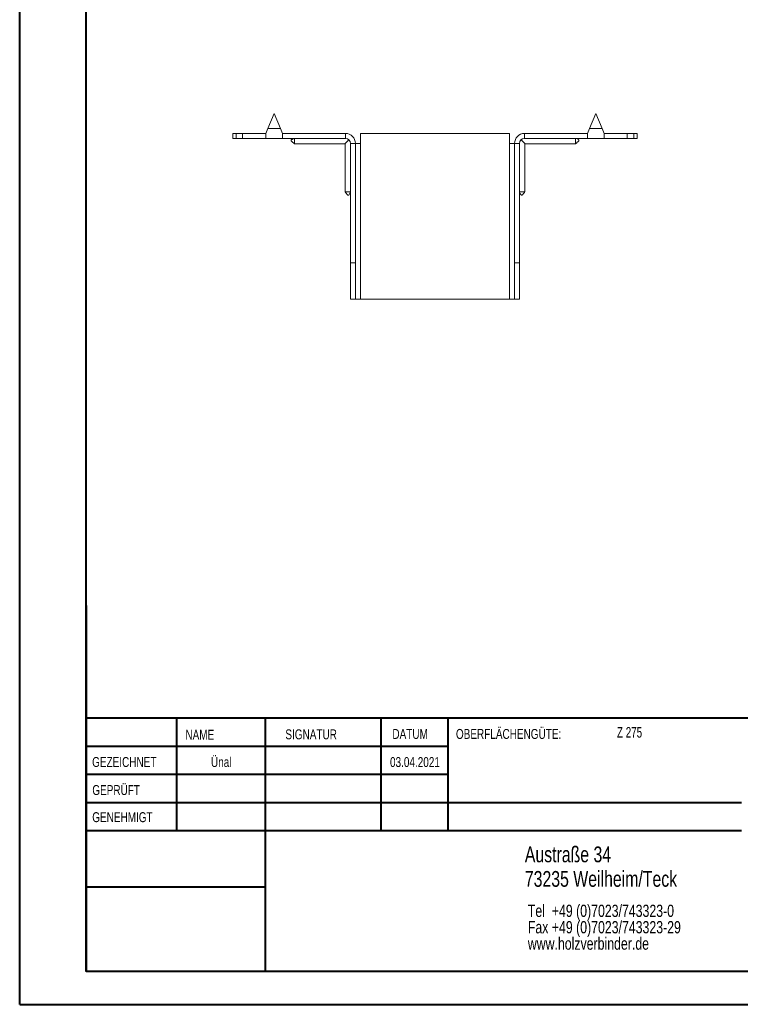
# Model space of a CAD drawing. Header units: millimetres. Extents: x 0 to 210, y 0 to 297.
# Tile 1 of 6: x 0 to 109, y 0 to 149. Entities that reach past the tile are written whole.
import ezdxf

# ---------------------------------------------------------------- set-up
doc = ezdxf.new("R2010")
doc.units = ezdxf.units.MM
doc.styles.add('SLDTEXTSTYLE0', font='TXT', dxfattribs={"width": 0.75})
doc.styles.add('SLDTEXTSTYLE2', font='TXT', dxfattribs={"width": 0.7})

# ---------------------------------------------------------------- blocks, each defined once
blk = doc.blocks.new('SW_NOTE_0')
at = {"color": 0, "linetype": 'Continuous', "lineweight": 0, "char_height": 1.8521, "attachment_point": 1, "style": 'SLDTEXTSTYLE0'}
for s, insert in [('Tel  +49 (0)7023/743323-0', (0, 2.39)), ('Fax +49 (0)7023/743323-29', (0, -0.08)), ('www.holzverbinder.de', (0, -2.55))]:
    blk.add_mtext(s, dxfattribs=dict(at, insert=insert))

msp = doc.modelspace()

# ---------------------------------------------------------------- linework, layer by layer
at = {"color": 7, "linetype": 'Continuous', "lineweight": 40}
for p, q in [((0.08, 0.21), (0.08, 297.21)), ((10.08, 5.21), (10.08, 292.21)), ((10.11, 60.37), (10.11, 5.12)), ((205.08, 43.37), (10.11, 43.37)), ((23.71, 43.37), (23.71, 26.37)), ((37.1, 43.37), (37.1, 5.12)), ((54.51, 43.37), (54.51, 26.37)), ((64.71, 26.37), (64.71, 43.37)), ((64.71, 39.1), (10.11, 39.1)), ((64.71, 34.87), (10.11, 34.87)), ((108.91, 30.62), (10.11, 30.62)), ((108.91, 26.37), (10.11, 26.37)), ((37.1, 17.87), (10.11, 17.87)), ((10.11, 13.71), (10.08, 13.71)), ((10.11, 9.46), (10.08, 9.46)), ((10.08, 5.21), (205.08, 5.21)), ((0.08, 0.21), (210.08, 0.21))]:
    msp.add_line(p, q, dxfattribs=at)
at = {"color": 7, "linetype": 'Continuous', "lineweight": 15}
for p, q in [((38.45, 134.56), (37.51, 132.31)), ((39.39, 132.31), (38.45, 134.56)), ((86.95, 134.56), (86.01, 132.31)), ((87.89, 132.31), (86.95, 134.56)), ((37.51, 132.31), (39.39, 132.31)), ((86.01, 132.31), (87.89, 132.31)), ((32.2, 131.56), (32.2, 130.81)), ((32.2, 131.56), (32.7, 131.56)), ((32.7, 130.81), (32.2, 130.81)), ((32.7, 131.56), (32.7, 130.81)), ((32.7, 131.56), (33.7, 131.56)), ((33.7, 130.81), (32.7, 130.81)), ((33.7, 130.81), (33.7, 131.56)), ((37.2, 131.56), (33.7, 131.56)), ((37.2, 130.81), (33.7, 130.81)), ((37.2, 131.56), (37.2, 130.81)), ((37.2, 130.81), (39.7, 130.81)), ((39.7, 130.81), (39.7, 131.56)), ((49.2, 131.56), (39.7, 131.56)), ((49.2, 130.81), (39.7, 130.81)), ((49.2, 130.81), (49.2, 131.56)), ((51.45, 130.06), (51.45, 131.56)), ((73.95, 131.56), (51.45, 131.56)), ((73.95, 131.56), (73.95, 130.06)), ((76.2, 130.81), (76.2, 131.56)), ((76.2, 131.56), (85.7, 131.56)), ((76.2, 130.81), (85.7, 130.81)), ((85.7, 131.56), (85.7, 130.81)), ((85.7, 130.81), (88.2, 130.81)), ((88.2, 131.56), (91.7, 131.56)), ((88.2, 130.81), (88.2, 131.56)), ((88.2, 130.81), (91.7, 130.81)), ((91.7, 130.81), (91.7, 131.56)), ((91.7, 131.56), (92.7, 131.56)), ((92.7, 130.81), (91.7, 130.81)), ((92.7, 130.81), (92.7, 131.56)), ((92.7, 131.56), (93.2, 131.56)), ((93.2, 130.81), (92.7, 130.81)), ((93.2, 130.81), (93.2, 131.56)), ((41.5, 130.01), (49.15, 130.01)), ((49.15, 130.01), (49.15, 122.74)), ((49.95, 130.06), (50.7, 130.06)), ((49.95, 112.06), (49.95, 130.06)), ((50.7, 112.06), (50.7, 130.06)), ((50.7, 130.06), (51.45, 130.06)), ((51.45, 106.56), (51.45, 130.06)), ((73.95, 130.06), (73.95, 106.56)), ((73.95, 130.06), (74.7, 130.06)), ((75.45, 130.06), (74.7, 130.06)), ((74.7, 112.06), (74.7, 130.06)), ((75.45, 112.06), (75.45, 130.06)), ((76.25, 130.01), (83.9, 130.01)), ((76.25, 122.74), (76.25, 130.01)), ((50.7, 112.06), (49.95, 112.06)), ((49.95, 106.56), (49.95, 112.06)), ((50.7, 106.56), (50.7, 112.06)), ((74.7, 112.06), (75.45, 112.06)), ((74.7, 106.56), (74.7, 112.06)), ((75.45, 106.56), (75.45, 112.06)), ((49.95, 106.56), (50.7, 106.56)), ((50.7, 106.56), (51.45, 106.56)), ((73.95, 106.56), (51.45, 106.56)), ((73.95, 106.56), (74.7, 106.56)), ((74.7, 106.56), (75.45, 106.56))]:
    msp.add_line(p, q, dxfattribs=at)
at = {"color": 7, "linetype": 'Continuous', "lineweight": 0}
for p, q in [((64.71, 39.12), (10.11, 39.12)), ((23.71, 5.21), (23.71, 5.12)), ((54.51, 5.21), (54.51, 5.12))]:
    msp.add_line(p, q, dxfattribs=at)
at = {"color": 7, "linetype": 'Continuous', "lineweight": 15, "flags": 128}
for points in [[(37.51, 132.31), (37.41, 132.05), (37.3, 131.8), (37.2, 131.56)], [(39.7, 131.56), (39.6, 131.8), (39.5, 132.05), (39.39, 132.31)], [(86.01, 132.31), (85.91, 132.05), (85.8, 131.8), (85.7, 131.56)], [(88.2, 131.56), (88.1, 131.8), (88, 132.05), (87.89, 132.31)], [(49.15, 130.01), (49.17, 130.03), (49.22, 130.08), (49.31, 130.17), (49.42, 130.28), (49.57, 130.43), (49.73, 130.59)], [(75.67, 130.59), (75.84, 130.43), (75.98, 130.28), (76.1, 130.17), (76.18, 130.08), (76.23, 130.03), (76.25, 130.01)]]:
    msp.add_lwpolyline(points, dxfattribs=at)
at = {"color": 7, "linetype": 'Continuous', "lineweight": 15}
for centre, radius, start, end in [((49.2, 130.06), 1.5, 0, 90), ((49.2, 130.06), 0.75, 0, 90), ((76.2, 130.06), 1.5, 90, 180), ((76.2, 130.06), 0.75, 90, 180)]:
    msp.add_arc(centre, radius, start, end, dxfattribs=at)
for points, knots in [([(41.5, 130.81), (41.38, 130.77), (41.22, 130.71), (41.05, 130.6), (41.01, 130.54), (41, 130.51), (41, 130.47), (41.02, 130.42), (41.08, 130.35), (41.26, 130.22), (41.4, 130.09), (41.51, 130)], [0, 0, 0, 0, 0.285501, 0.392615, 0.433608, 0.452355, 0.471039, 0.511905, 0.562272, 0.695299, 1, 1, 1, 1]), ([(41.5, 130.81), (41.5, 130.77), (41.5, 130.69), (41.5, 130.56), (41.5, 130.42), (41.5, 130.29), (41.5, 130.17), (41.5, 130.09), (41.5, 130.03), (41.5, 130.01), (41.5, 130.01), (41.5, 130.01)], [0, 0, 0, 0, 0.087759, 0.176682, 0.305103, 0.437251, 0.565677, 0.697827, 0.826255, 0.958405, 1, 1, 1, 1]), ([(83.89, 130), (83.98, 130.08), (84.11, 130.19), (84.29, 130.32), (84.38, 130.4), (84.4, 130.47), (84.4, 130.51), (84.39, 130.54), (84.37, 130.58), (84.22, 130.71), (84.05, 130.76), (83.9, 130.81)], [0, 0, 0, 0, 0.256732, 0.38695, 0.489174, 0.528771, 0.547317, 0.566204, 0.608674, 0.662214, 1, 1, 1, 1]), ([(83.9, 130.81), (83.9, 130.73), (83.9, 130.54), (83.9, 130.27), (83.9, 130.08), (83.9, 130), (83.9, 130.02), (83.9, 130.02)], [0, 0, 0, 0, 0.176998, 0.43753, 0.69807, 0.958612, 1, 1, 1, 1]), ([(49.14, 122.75), (49.22, 122.67), (49.33, 122.54), (49.46, 122.36), (49.54, 122.27), (49.61, 122.24), (49.65, 122.24), (49.68, 122.25), (49.73, 122.28), (49.85, 122.43), (49.9, 122.6), (49.95, 122.74)], [0, 0, 0, 0, 0.256731, 0.386951, 0.489173, 0.528771, 0.547317, 0.566204, 0.608673, 0.662214, 1, 1, 1, 1]), ([(49.15, 122.74), (49.15, 122.74), (49.15, 122.74), (49.19, 122.74), (49.26, 122.74), (49.35, 122.74), (49.47, 122.74), (49.61, 122.74), (49.75, 122.75), (49.86, 122.74), (49.92, 122.74), (49.95, 122.74)], [0, 0, 0, 0, 0.085651, 0.217794, 0.346218, 0.47836, 0.606783, 0.738927, 0.867532, 0.933522, 1, 1, 1, 1]), ([(75.45, 122.74), (75.49, 122.62), (75.55, 122.46), (75.66, 122.29), (75.72, 122.25), (75.75, 122.24), (75.79, 122.24), (75.84, 122.26), (75.92, 122.32), (76.05, 122.5), (76.17, 122.65), (76.26, 122.75)], [0, 0, 0, 0, 0.285502, 0.392616, 0.433608, 0.452354, 0.471041, 0.511905, 0.562273, 0.6953, 1, 1, 1, 1]), ([(76.25, 122.74), (76.25, 122.74), (76.25, 122.74), (76.21, 122.74), (76.15, 122.74), (76.05, 122.74), (75.93, 122.74), (75.79, 122.74), (75.66, 122.75), (75.54, 122.74), (75.48, 122.74), (75.45, 122.74)], [0, 0, 0, 0, 0.085651, 0.217794, 0.346218, 0.47836, 0.606783, 0.738927, 0.867532, 0.933522, 1, 1, 1, 1])]:
    msp.add_open_spline(points, degree=3, knots=knots, dxfattribs=at)

# ---------------------------------------------------------------- block references
at = {"color": 7, "linetype": 'Continuous', "lineweight": 0}
msp.add_blockref('SW_NOTE_0', (76.7, 12.85), dxfattribs=at)

# ---------------------------------------------------------------- texts
for s, insert, char_height, attachment_point, style in [('NAME', (25.07, 41.62), 1.5, 1, 'SLDTEXTSTYLE0'), ('SIGNATUR', (40.14, 41.68), 1.5, 1, 'SLDTEXTSTYLE0'), ('DATUM', (56.28, 41.74), 1.5, 1, 'SLDTEXTSTYLE0'), ('OBERFLÄCHENGÜTE:', (65.86, 41.74), 1.5, 1, 'SLDTEXTSTYLE0'), ('Z 275', (90.14, 42.03), 1.587, 1, 'SLDTEXTSTYLE2'), ('GEZEICHNET', (11, 37.51), 1.5, 1, 'SLDTEXTSTYLE0'), ('Ünal', (30.47, 37.5), 1.499, 2, 'SLDTEXTSTYLE0'), ('03.04.2021', (59.68, 37.5), 1.499, 2, 'SLDTEXTSTYLE0'), ('GEPRÜFT', (11.03, 33.28), 1.5, 1, 'SLDTEXTSTYLE0'), ('GENEHMIGT', (11.02, 29.19), 1.5, 1, 'SLDTEXTSTYLE0'), ('Austraße 34', (76.25, 24.02), 2.3813, 1, 'SLDTEXTSTYLE0'), ('73235 Weilheim/Teck', (76.25, 20.32), 2.3813, 1, 'SLDTEXTSTYLE0')]:
    msp.add_mtext(s, dxfattribs=dict(at, insert=insert, char_height=char_height, attachment_point=attachment_point, style=style))

doc.saveas('drawing.dxf')
